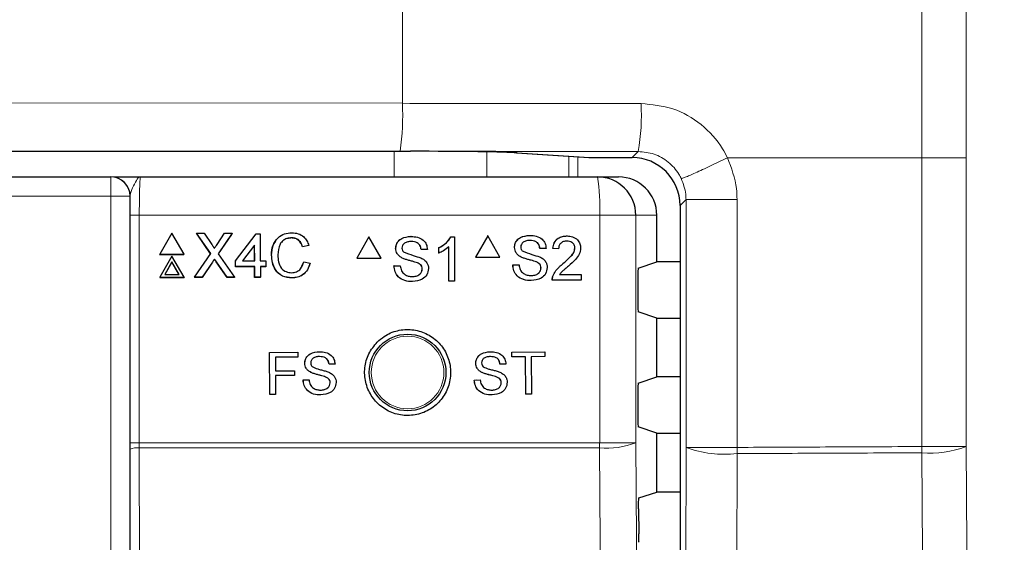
# Paper-space layout 'Blatt3' of a CAD drawing. Header units: millimetres. Extents: x 5 to 418, y 2 to 292.
# Tile 32 of 74: x 116.55 to 125.11, y 178.89 to 183.43. Entities that reach past the tile are written whole.
import ezdxf

# ---------------------------------------------------------------- set-up
doc = ezdxf.new("R2010")
doc.units = ezdxf.units.MM
doc.layers.add('SLD-0', color=7, linetype='Continuous')
doc.styles.add('SLDTEXTSTYLE1', font='TXT', dxfattribs={"width": 0.605})
doc.dimstyles.new('SLDDIMSTYLE1', dxfattribs={"dimtxt": 3.5, "dimasz": 3.302, "dimexe": 0, "dimexo": 0.0625, "dimgap": 0.875, "dimtad": 1, "dimdec": 1, "dimlfac": 6, "dimrnd": 1e-09, "dimzin": 12, "dimdsep": 46, "dimtxsty": 'SLDTEXTSTYLE1', "dimsah": 1, "dimcen": 0.09, "dimadec": 0, "dimazin": 3, "dimtfac": 1, "dimtofl": 0, "dimtmove": 0, "dimatfit": 3, "dimfxl": 1, "dimfrac": 2, "dimtolj": 1, "dimtzin": 12, "dimarcsym": 0})

# ---------------------------------------------------------------- blocks, each defined once
blk = doc.blocks.new('_D_11')
at = {"layer": 'SLD-0', "color": 7}
for p, q in [((130.4946, 247.6726), (149.4387, 247.6726)), ((148.4387, 93.7854), (148.4387, 247.6726)), ((116.6369, 93.7854), (149.4387, 93.7854))]:
    blk.add_line(p, q, dxfattribs=at)
for centre, start, end in [((145.753, 171.3731), 63.43495, 116.56505), ((145.753, 170.0849), 243.43495, 296.56505)]:
    blk.add_arc(centre, 6.0056, start, end, dxfattribs=at)
for points in [[(148.4387, 247.6726), (147.9307, 244.3706), (148.9467, 244.3706)], [(148.4387, 93.7854), (148.9467, 97.0874), (147.9307, 97.0874)]]:
    blk.add_solid(points, dxfattribs=at)
at = {"layer": 'SLD-0', "color": 7, "insert": (143.927, 164.7133), "char_height": 3.5, "attachment_point": 1, "rotation": 90, "style": 'SLDTEXTSTYLE1'}
blk.add_mtext('923,3', dxfattribs=at)

psp = doc.layouts.new('Blatt3')

# ---------------------------------------------------------------- linework, layer by layer
at = {"color": 7, "linetype": 'Continuous', "lineweight": 18}
for p, q in [((124.3918, 182.2309), (124.3918, 214.6746)), ((124.7769, 214.6746), (124.7769, 182.2309)), ((119.8775, 208.5206), (119.8775, 182.7039)), ((112.3199, 182.7102), (119.8775, 182.7039)), ((119.8089, 182.2874), (112.3001, 182.2936)), ((119.8062, 182.0642), (119.8062, 182.2874)), ((120.6111, 182.2815), (120.6111, 182.0642)), ((120.8738, 182.2734), (121.5027, 182.2324)), ((121.3222, 182.0642), (121.3222, 182.244)), ((121.4027, 182.2387), (121.4027, 182.0642)), ((121.4973, 182.2326), (121.5027, 182.2324)), ((121.8737, 182.2324), (121.9267, 182.2854)), ((124.3918, 182.2309), (122.7027, 182.2309)), ((124.3919, 179.7204), (124.3919, 182.2309)), ((124.7769, 182.2309), (124.7769, 179.7204)), ((117.3417, 182.0642), (117.3417, 181.8976)), ((117.3417, 181.8976), (106.8359, 181.8976)), ((117.3417, 167.9529), (117.3417, 181.8976)), ((117.5083, 181.8976), (117.3417, 181.8976)), ((117.5083, 181.8976), (117.5083, 167.9529)), ((117.51, 181.8976), (117.5083, 181.8976)), ((122.3424, 181.8679), (122.2903, 181.8158)), ((122.786, 181.8679), (122.3424, 181.8679)), ((122.3424, 179.7131), (122.3424, 181.8679)), ((122.786, 181.8679), (122.786, 181.4512)), ((117.5094, 179.7531), (117.5094, 181.7309)), ((117.5094, 181.7309), (117.59, 181.7309)), ((117.59, 181.7309), (117.59, 179.7531)), ((121.5917, 181.7309), (117.59, 181.7309)), ((121.5917, 179.7531), (121.5917, 181.7309)), ((121.9055, 181.7309), (121.5917, 181.7309)), ((121.9055, 181.7309), (121.9055, 179.7531)), ((122.0888, 181.7309), (121.9055, 181.7309)), ((122.786, 181.4512), (122.786, 179.7131)), ((118.2263, 181.3235), (118.2256, 181.3222)), ((118.26, 181.3271), (118.2594, 181.3257)), ((117.5094, 179.7531), (117.59, 179.7531)), ((117.59, 179.7531), (117.5901, 179.7089)), ((117.59, 179.7531), (121.5917, 179.7531)), ((121.9055, 179.7531), (121.5917, 179.7531)), ((117.5127, 178.3322), (117.5095, 179.6979)), ((117.5901, 179.7089), (117.5933, 178.3337)), ((121.5915, 179.7089), (117.5901, 179.7089)), ((122.3154, 167.9239), (122.3424, 179.7131)), ((122.786, 179.7131), (122.3424, 179.7131)), ((122.786, 179.6591), (122.759, 167.8699)), ((124.7769, 179.7204), (124.3919, 179.7204))]:
    psp.add_line(p, q, dxfattribs=at)
at = {"color": 7, "linetype": 'Continuous', "lineweight": 25}
for p, q in [((104.3835, 182.2874), (119.8089, 182.2874)), ((119.8274, 182.2874), (119.8579, 182.2874)), ((119.8579, 182.2874), (119.9462, 182.2873)), ((120.8684, 182.2735), (121.4973, 182.2326)), ((120.8684, 182.2735), (120.8738, 182.2734)), ((121.5027, 182.2324), (121.8737, 182.2324)), ((106.8359, 182.0642), (117.3417, 182.0642)), ((117.3417, 182.0642), (117.3434, 182.0642)), ((117.6, 182.0642), (121.5726, 182.0642)), ((121.5726, 182.0642), (121.755, 182.0642)), ((122.2903, 181.8158), (122.2903, 147.096)), ((122.0888, 181.3251), (122.0888, 181.7309)), ((117.8727, 181.5741), (117.7674, 181.3914)), ((117.979, 181.3914), (117.8727, 181.5741)), ((118.0886, 181.5741), (118.088, 181.5729)), ((118.2111, 181.3976), (118.0886, 181.5741)), ((118.0886, 181.5741), (118.1537, 181.5741)), ((118.2103, 181.3965), (118.092, 181.567)), ((118.1537, 181.5741), (118.2208, 181.4774)), ((118.2657, 181.4773), (118.332, 181.5741)), ((118.398, 181.5741), (118.2766, 181.397)), ((118.3921, 181.565), (118.2768, 181.3968)), ((118.332, 181.5741), (118.398, 181.5741)), ((118.398, 181.5741), (118.3974, 181.5729)), ((118.4259, 181.3341), (118.6069, 181.5692)), ((118.6069, 181.5692), (118.6413, 181.5692)), ((118.6413, 181.5692), (118.642, 181.3341)), ((118.9135, 181.535), (118.9129, 181.5336)), ((119.586, 181.5421), (119.4803, 181.3588)), ((119.586, 181.5421), (119.5852, 181.5421)), ((119.6917, 181.3588), (119.586, 181.5421)), ((119.9521, 181.547), (119.9514, 181.547)), ((120.2982, 181.5421), (120.2974, 181.5421)), ((120.2982, 181.5421), (120.3298, 181.5421)), ((120.3298, 181.5421), (120.329, 181.5421)), ((120.3298, 181.5421), (120.3298, 181.1588)), ((120.6185, 181.5509), (120.5128, 181.3676)), ((120.6185, 181.5509), (120.6176, 181.5509)), ((120.7242, 181.3676), (120.6185, 181.5509)), ((120.9845, 181.5559), (120.9836, 181.5559)), ((121.308, 181.5509), (121.3071, 181.5509)), ((118.5925, 181.4717), (118.4865, 181.3341)), ((118.5918, 181.4704), (118.4869, 181.3341)), ((118.5925, 181.4717), (118.5918, 181.4704)), ((118.5923, 181.3341), (118.5918, 181.4704)), ((118.5929, 181.3341), (118.5925, 181.4717)), ((119.0633, 181.4666), (119.0093, 181.4551)), ((119.01, 181.4564), (119.0093, 181.4551)), ((119.0639, 181.468), (119.01, 181.4564)), ((119.0639, 181.468), (119.0633, 181.4666)), ((119.8192, 181.4421), (119.8185, 181.4421)), ((120.1923, 181.4463), (120.1915, 181.4463)), ((120.1923, 181.401), (120.1923, 181.4463)), ((120.2807, 181.1588), (120.2807, 181.4575)), ((120.8516, 181.4509), (120.8508, 181.4509)), ((121.0724, 181.4428), (121.0716, 181.4428)), ((121.1264, 181.4428), (121.0724, 181.4428)), ((121.1853, 181.4428), (121.1845, 181.4428)), ((121.2344, 181.4379), (121.1853, 181.4428)), ((121.3767, 181.4447), (121.3758, 181.4447)), ((117.7674, 181.3914), (117.7668, 181.3901)), ((117.7668, 181.3901), (117.9784, 181.3901)), ((117.7674, 181.3914), (117.979, 181.3914)), ((117.8733, 181.3748), (117.768, 181.192)), ((117.9796, 181.192), (117.8733, 181.3748)), ((117.979, 181.3914), (117.9784, 181.3901)), ((118.0701, 181.192), (118.2111, 181.3976)), ((118.2766, 181.397), (118.4188, 181.192)), ((118.7401, 181.3859), (118.7394, 181.3846)), ((119.4803, 181.3588), (119.4795, 181.3588)), ((119.4803, 181.3588), (119.6917, 181.3588)), ((119.8758, 181.3592), (119.875, 181.3592)), ((120.0401, 181.434), (120.0394, 181.434)), ((120.0941, 181.434), (120.0401, 181.434)), ((120.1923, 181.401), (120.1915, 181.401)), ((120.5128, 181.3676), (120.5119, 181.3676)), ((120.5128, 181.3676), (120.7242, 181.3676)), ((120.9081, 181.368), (120.9073, 181.368)), ((121.2344, 181.4379), (121.2335, 181.4379)), ((117.8734, 181.3249), (117.8112, 181.217)), ((117.8728, 181.3236), (117.8114, 181.217)), ((117.8734, 181.3249), (117.8728, 181.3236)), ((117.9348, 181.217), (117.8728, 181.3236)), ((117.9362, 181.217), (117.8734, 181.3249)), ((118.2256, 181.3222), (118.1354, 181.1907)), ((118.2263, 181.3235), (118.136, 181.192)), ((118.2442, 181.3498), (118.2436, 181.3485)), ((118.353, 181.1907), (118.2594, 181.3257)), ((118.3537, 181.192), (118.26, 181.3271)), ((118.4259, 181.3341), (118.4253, 181.3328)), ((118.4254, 181.2838), (118.4253, 181.3328)), ((118.426, 181.2851), (118.4254, 181.2838)), ((118.5924, 181.2838), (118.4254, 181.2838)), ((118.426, 181.2851), (118.4259, 181.3341)), ((118.593, 181.2851), (118.426, 181.2851)), ((118.4865, 181.3341), (118.5929, 181.3341)), ((118.593, 181.2851), (118.5924, 181.2838)), ((118.5927, 181.1907), (118.5924, 181.2838)), ((118.5933, 181.192), (118.593, 181.2851)), ((118.642, 181.3341), (118.6911, 181.3341)), ((118.6912, 181.2851), (118.6421, 181.2851)), ((118.6421, 181.2851), (118.6424, 181.192)), ((118.6906, 181.2838), (118.6421, 181.2838)), ((118.6912, 181.2851), (118.6906, 181.2838)), ((118.6911, 181.3341), (118.6912, 181.2851)), ((119.0035, 181.2906), (119.0195, 181.3256)), ((119.0202, 181.3269), (119.0195, 181.3256)), ((119.0202, 181.3269), (119.0742, 181.3144)), ((119.8045, 181.2915), (119.8037, 181.2915)), ((119.8045, 181.2915), (119.8585, 181.2915)), ((119.8585, 181.2915), (119.8577, 181.2915)), ((120.0091, 181.3167), (120.0084, 181.3167)), ((120.8369, 181.3003), (120.836, 181.3003)), ((120.8369, 181.3003), (120.8909, 181.3003)), ((121.0415, 181.3256), (121.0406, 181.3256)), ((121.0823, 181.2738), (121.0814, 181.2738)), ((121.2738, 181.311), (121.2729, 181.311)), ((121.9271, 181.2713), (122.0888, 181.3251)), ((122.2903, 181.3251), (122.0888, 181.3251)), ((117.768, 181.192), (117.7674, 181.1907)), ((117.7674, 181.1907), (117.979, 181.1907)), ((117.768, 181.192), (117.9796, 181.192)), ((117.8112, 181.217), (117.9362, 181.217)), ((117.9796, 181.192), (117.979, 181.1907)), ((118.0701, 181.192), (118.0695, 181.1907)), ((118.1354, 181.1907), (118.0695, 181.1907)), ((118.136, 181.192), (118.0701, 181.192)), ((118.136, 181.192), (118.1354, 181.1907)), ((118.3537, 181.192), (118.353, 181.1907)), ((118.4182, 181.1907), (118.353, 181.1907)), ((118.4188, 181.192), (118.3537, 181.192)), ((118.4188, 181.192), (118.4182, 181.1907)), ((118.5933, 181.192), (118.5927, 181.1907)), ((118.6418, 181.1907), (118.5927, 181.1907)), ((118.6424, 181.192), (118.5933, 181.192)), ((118.6424, 181.192), (118.6418, 181.1907)), ((118.9182, 181.1871), (118.9176, 181.1858)), ((120.0499, 181.265), (120.0492, 181.265)), ((121.1856, 181.2017), (121.1847, 181.2017)), ((121.2434, 181.2168), (121.4307, 181.2168)), ((121.4307, 181.2168), (121.4307, 181.1676)), ((121.9228, 181.1879), (121.9228, 180.9739)), ((119.9649, 181.1539), (119.9641, 181.1539)), ((120.2807, 181.1588), (120.2799, 181.1588)), ((120.3298, 181.1588), (120.2807, 181.1588)), ((120.9972, 181.1627), (120.9964, 181.1627)), ((121.1804, 181.1676), (121.1796, 181.1676)), ((121.4307, 181.1676), (121.1804, 181.1676)), ((122.0888, 180.8367), (121.9271, 180.8906)), ((122.0888, 180.3251), (122.0888, 180.8367)), ((122.0888, 180.8367), (122.2903, 180.8367)), ((118.7225, 180.5393), (118.9668, 180.5398)), ((118.7229, 180.5393), (118.7225, 180.5393)), ((118.7232, 180.1727), (118.7225, 180.5393)), ((118.7229, 180.5393), (118.9671, 180.5398)), ((118.7235, 180.1727), (118.7229, 180.5393)), ((118.9671, 180.5398), (118.9668, 180.5398)), ((118.9671, 180.5398), (118.9672, 180.4975)), ((119.1553, 180.5448), (119.155, 180.5448)), ((120.6404, 180.5447), (120.64, 180.5447)), ((120.8279, 180.5418), (120.8274, 180.5418)), ((120.8279, 180.5418), (121.1142, 180.5447)), ((120.8283, 180.4995), (120.8279, 180.5418)), ((120.9456, 180.5007), (120.8283, 180.4995)), ((120.9488, 180.1763), (120.9456, 180.5007)), ((121.1146, 180.5024), (120.9973, 180.5012)), ((120.9973, 180.5012), (121.0005, 180.1768)), ((121.1142, 180.5447), (121.1138, 180.5447)), ((121.1142, 180.5447), (121.1146, 180.5024)), ((118.9672, 180.4975), (118.7746, 180.4971)), ((118.7746, 180.4971), (118.7748, 180.3796)), ((119.0283, 180.4442), (119.028, 180.4442)), ((119.2397, 180.4368), (119.2394, 180.4368)), ((119.2914, 180.4369), (119.2397, 180.4368)), ((120.5143, 180.443), (120.5139, 180.443)), ((120.7256, 180.4374), (120.7252, 180.4374)), ((120.7773, 180.4379), (120.7256, 180.4374)), ((120.8283, 180.4995), (120.8279, 180.4995)), ((118.7748, 180.3796), (118.9392, 180.3799)), ((118.7748, 180.3796), (118.8748, 180.3798)), ((118.9393, 180.3376), (118.7749, 180.3373)), ((118.7749, 180.3373), (118.7752, 180.1728)), ((118.9392, 180.3799), (118.9389, 180.3799)), ((118.9392, 180.3799), (118.9393, 180.3376)), ((119.0826, 180.365), (119.0822, 180.365)), ((120.5691, 180.3643), (120.5687, 180.3643)), ((119.0141, 180.3001), (119.0658, 180.3002)), ((119.0145, 180.3001), (119.0142, 180.3001)), ((119.0145, 180.3001), (119.0662, 180.3002)), ((119.0662, 180.3002), (119.0658, 180.3002)), ((119.2102, 180.3246), (119.2099, 180.3246)), ((119.2494, 180.2752), (119.249, 180.2752)), ((120.5012, 180.2988), (120.5229, 180.299)), ((120.5016, 180.2988), (120.5012, 180.2988)), ((120.5016, 180.2988), (120.5533, 180.2993)), ((120.5533, 180.2993), (120.5528, 180.2993)), ((120.6971, 180.3249), (120.6967, 180.3249)), ((120.7366, 180.2758), (120.7362, 180.2758)), ((121.9271, 180.2713), (122.0888, 180.3251)), ((122.2903, 180.3251), (122.0888, 180.3251)), ((118.7235, 180.1727), (118.7232, 180.1727)), ((118.7752, 180.1728), (118.7235, 180.1727)), ((120.9488, 180.1763), (120.9484, 180.1763)), ((121.0005, 180.1768), (120.9488, 180.1763)), ((121.9228, 180.1879), (121.9228, 179.9739)), ((122.0888, 179.8367), (121.9271, 179.8906)), ((122.0888, 179.3251), (122.0888, 179.8367)), ((122.0888, 179.8367), (122.2903, 179.8367)), ((117.5095, 179.6979), (117.5094, 179.7531)), ((121.9335, 179.2734), (122.0888, 179.3251)), ((122.2903, 179.3251), (122.0888, 179.3251)), ((121.9292, 179.179), (121.9308, 178.9602))]:
    psp.add_line(p, q, dxfattribs=at)
at = {"color": 7, "linetype": 'Continuous', "lineweight": 18, "flags": 128}
for points in [[(121.9055, 179.7531), (121.9471, 173.8541), (121.9886, 167.9593)], [(121.6749, 167.9151), (121.6703, 168.5758), (121.6516, 171.2186), (121.5915, 179.7089)], [(124.4733, 167.8796), (124.4676, 168.7058), (124.4448, 172.0106), (124.4219, 175.3154), (124.3919, 179.6664)], [(124.7769, 179.7204), (124.7976, 176.7224), (124.8182, 173.7244), (124.8581, 167.9336)]]:
    psp.add_lwpolyline(points, dxfattribs=at)
at = {"color": 7, "linetype": 'Continuous', "lineweight": 25}
psp.add_circle((119.9221, 180.3642), 0.3333, dxfattribs=at)
at = {"color": 7, "linetype": 'Continuous', "lineweight": 18}
psp.add_circle((119.9221, 180.3642), 0.3158, dxfattribs=at)
for centre, radius, start, end in [((117.5419, 182.6052), 2.3377, 352.18739, 2.42186), ((120.1186, 182.6025), 1.8357, 350.0512, 3.10577), ((117.3417, 181.8976), 0.1667, 359.99564, 89.99564), ((120.1159, 181.814), 1.4781, 356.77862, 9.748), ((115.7915, 179.753), 5.8001, 359.56407, 0.00076), ((121.6547, 180.3973), 0.6913, 264.75278, 291.27288), ((117.5716, 179.5441), 0.1659, 83.61302, 112.00331), ((122.6761, 180.6058), 0.953, 249.50021, 276.61844), ((116.4046, 179.6861), 6.3814, 359.75757, 0.24243), ((118.8444, 179.6934), 5.5475, 359.72132, 0.27868), ((124.468, 180.5238), 0.8608, 264.92627, 291.03033)]:
    psp.add_arc(centre, radius, start, end, dxfattribs=at)
at = {"color": 7, "linetype": 'Continuous', "lineweight": 25}
for centre, radius, start, end in [((121.5027, 182.3157), 0.0833, 266.27284, 270), ((117.3433, 181.8976), 0.1667, 359.99564, 89.99564), ((121.5724, 181.7311), 0.3331, 359.96074, 89.96069)]:
    psp.add_arc(centre, radius, start, end, dxfattribs=at)
at = {"color": 7, "linetype": 'Continuous', "lineweight": 18}
for centre, major_axis, ratio, end_param in [((111.9885, 179.8053), (166.6667, 0), 0.017411, 1.523445), ((111.9885, 179.3887), (166.25, 0), 0.017455, 1.522912)]:
    psp.add_ellipse(centre, major_axis=major_axis, ratio=ratio, start_param=1.510982, end_param=end_param, dxfattribs=at)
at = {"color": 7, "linetype": 'Continuous', "lineweight": 25}
for centre, major_axis, ratio, start_param, end_param in [((119.6861, 182.7041), (7.0461, -0.0058), 0.059134, 4.729862, 4.732497), ((119.8274, 182.2685), (1.0833, 0), 0.017455, 0.261799, 1.460929), ((121.8735, 181.8156), (0.2948, 0.2948), 0.999574, 5.497939, 7.068431), ((121.755, 181.7309), (-0.3338, 0), 0.99863, 3.141593, 4.712389), ((121.9272, 181.1879), (0, 0.0833), 0.052408, 0.017453, 1.570796), ((121.9272, 180.9739), (0, 0.0833), 0.052408, 1.570796, 3.124139), ((121.9272, 180.1879), (0, 0.0833), 0.052408, 0.017453, 1.570796), ((121.9272, 179.9739), (0, 0.0833), 0.052408, 1.570796, 3.124139)]:
    psp.add_ellipse(centre, major_axis=major_axis, ratio=ratio, start_param=start_param, end_param=end_param, dxfattribs=at)
at = {"color": 7, "linetype": 'Continuous', "lineweight": 18}
for points, knots in [([(121.9516, 182.702), (122.0456, 182.6927), (122.2335, 182.6741), (122.4827, 182.5297), (122.6315, 182.3664), (122.6889, 182.2572), (122.7027, 182.2309)], [0, 0, 0, 0, 0.301658, 0.603156, 0.904472, 1, 1, 1, 1]), ([(121.9267, 182.2854), (121.9735, 182.2807), (122.0672, 182.2713), (122.1914, 182.199), (122.2655, 182.1173), (122.294, 182.0626), (122.3009, 182.0495)], [0, 0, 0, 0, 0.301461, 0.603006, 0.904449, 1, 1, 1, 1]), ([(122.7027, 182.2309), (122.7364, 182.1427), (122.7815, 182.0246), (122.7851, 181.8995), (122.786, 181.8679)], [0, 0, 0, 0, 0.747651, 1, 1, 1, 1]), ([(117.6, 182.0642), (117.5999, 182.0642), (117.5936, 182.0642), (117.5763, 182.0558), (117.5504, 182.0111), (117.5197, 181.9451), (117.5127, 181.9108), (117.51, 181.8976)], [0, 0, 0, 0, 0.003577, 0.201161, 0.547594, 0.825502, 1, 1, 1, 1]), ([(117.6, 182.0642), (117.5993, 182.0626), (117.5974, 182.0585), (117.5946, 182.0184), (117.592, 181.9431), (117.5903, 181.8432), (117.5901, 181.7684), (117.59, 181.7309)], [0, 0, 0, 0, 0.142149, 0.356934, 0.571413, 0.78572, 1, 1, 1, 1]), ([(122.3009, 182.0495), (122.3177, 182.0053), (122.3402, 181.9463), (122.3419, 181.8837), (122.3424, 181.8679)], [0, 0, 0, 0, 0.747733, 1, 1, 1, 1]), ([(122.786, 179.7131), (123.0421, 179.7142), (123.5775, 179.7165), (124.1127, 179.719), (124.3919, 179.7204)], [0, 0, 0, 0, 0.478278, 1, 1, 1, 1]), ([(124.3919, 179.6664), (124.1127, 179.6651), (123.5775, 179.6625), (123.0421, 179.6602), (122.786, 179.6591)], [0, 0, 0, 0, 0.521722, 1, 1, 1, 1])]:
    psp.add_open_spline(points, degree=3, knots=knots, dxfattribs=at)
for points in [[(122.7027, 182.2309), (122.6775, 182.2188), (122.6272, 182.1945), (122.5535, 182.1595), (122.4847, 182.1274), (122.4236, 182.0995), (122.3726, 182.0768), (122.334, 182.0604), (122.3081, 182.0504), (122.3033, 182.0498), (122.3009, 182.0495)], [(124.7769, 182.2309), (124.769, 182.2309), (124.7532, 182.2309), (124.6645, 182.2309), (124.5408, 182.2309), (124.4415, 182.2309), (124.3918, 182.2309)]]:
    psp.add_open_spline(points, degree=3, dxfattribs=at)
at = {"color": 7, "linetype": 'Continuous', "lineweight": 25}
for points, knots in [([(117.3691, 182.0642), (117.3698, 182.0642), (117.3804, 182.0642), (117.4619, 182.0642), (117.5471, 182.0642), (117.5997, 182.0642), (117.6, 182.0642)], [0, 0, 0, 0, 0.028113, 0.433013, 0.996356, 1, 1, 1, 1]), ([(117.5094, 181.7309), (117.5095, 181.7779), (117.5096, 181.8353), (117.5099, 181.888), (117.51, 181.8976)], [0, 0, 0, 0, 0.818315, 1, 1, 1, 1]), ([(118.7401, 181.3859), (118.742, 181.4135), (118.746, 181.4685), (118.7885, 181.536), (118.851, 181.573), (118.8943, 181.577), (118.916, 181.579)], [0, 0, 0, 0, 0.2804925, 0.5595697, 0.7796153, 1, 1, 1, 1]), ([(118.9135, 181.535), (118.9, 181.534), (118.8729, 181.5322), (118.8368, 181.5117), (118.7998, 181.4647), (118.7964, 181.4185), (118.7941, 181.3862)], [0, 0, 0, 0, 0.1872234, 0.3739058, 0.5607363, 1, 1, 1, 1]), ([(118.9129, 181.5336), (118.8995, 181.5326), (118.8727, 181.5305), (118.8419, 181.5152), (118.8306, 181.4996), (118.8273, 181.495)], [0, 0, 0, 0, 0.412621, 0.824049, 1, 1, 1, 1]), ([(119.0093, 181.4551), (119.0051, 181.467), (118.9966, 181.4907), (118.9727, 181.5179), (118.9426, 181.5319), (118.9228, 181.533), (118.9129, 181.5336)], [0, 0, 0, 0, 0.280553, 0.559739, 0.779654, 1, 1, 1, 1]), ([(119.01, 181.4564), (119.0057, 181.4683), (118.9972, 181.492), (118.9733, 181.5192), (118.9433, 181.5332), (118.9234, 181.5344), (118.9135, 181.535)], [0, 0, 0, 0, 0.280553, 0.559739, 0.779654, 1, 1, 1, 1]), ([(118.916, 181.579), (118.9347, 181.5777), (118.9722, 181.5749), (119.0183, 181.5472), (119.0492, 181.5096), (119.059, 181.4819), (119.0639, 181.468)], [0, 0, 0, 0, 0.2800806, 0.5594487, 0.7795488, 1, 1, 1, 1]), ([(119.8184, 181.4421), (119.8197, 181.4539), (119.8223, 181.4775), (119.8414, 181.5085), (119.8828, 181.5404), (119.9231, 181.5443), (119.9514, 181.547)], [0, 0, 0, 0, 0.187029, 0.374124, 0.56114, 1, 1, 1, 1]), ([(119.8192, 181.4421), (119.8205, 181.4539), (119.8231, 181.4775), (119.8422, 181.5085), (119.8836, 181.5404), (119.9239, 181.5443), (119.9521, 181.547)], [0, 0, 0, 0, 0.187029, 0.374124, 0.56114, 1, 1, 1, 1]), ([(119.9521, 181.547), (119.9711, 181.5458), (120.009, 181.5434), (120.058, 181.5193), (120.088, 181.4786), (120.0921, 181.4489), (120.0941, 181.434)], [0, 0, 0, 0, 0.280797, 0.560151, 0.779877, 1, 1, 1, 1]), ([(120.1915, 181.4463), (120.2154, 181.4598), (120.258, 181.4839), (120.2854, 181.5243), (120.2974, 181.5421)], [0, 0, 0, 0, 0.560427, 1, 1, 1, 1]), ([(120.1923, 181.4463), (120.2162, 181.4598), (120.2588, 181.4839), (120.2862, 181.5243), (120.2982, 181.5421)], [0, 0, 0, 0, 0.560427, 1, 1, 1, 1]), ([(120.8507, 181.4509), (120.852, 181.4627), (120.8546, 181.4863), (120.8737, 181.5173), (120.9151, 181.5493), (120.9554, 181.5531), (120.9836, 181.5559)], [0, 0, 0, 0, 0.187029, 0.374124, 0.56114, 1, 1, 1, 1]), ([(120.8516, 181.4509), (120.8529, 181.4627), (120.8555, 181.4863), (120.8745, 181.5173), (120.916, 181.5493), (120.9563, 181.5531), (120.9845, 181.5559)], [0, 0, 0, 0, 0.187029, 0.374124, 0.56114, 1, 1, 1, 1]), ([(120.9845, 181.5559), (121.0035, 181.5547), (121.0413, 181.5523), (121.0903, 181.5282), (121.1203, 181.4875), (121.1244, 181.4577), (121.1264, 181.4428)], [0, 0, 0, 0, 0.280797, 0.560151, 0.779877, 1, 1, 1, 1]), ([(121.1844, 181.4428), (121.1873, 181.4598), (121.1929, 181.4938), (121.2258, 181.5314), (121.2669, 181.5487), (121.2937, 181.5502), (121.3071, 181.5509)], [0, 0, 0, 0, 0.280235, 0.558893, 0.779132, 1, 1, 1, 1]), ([(121.1853, 181.4428), (121.1882, 181.4598), (121.1938, 181.4938), (121.2267, 181.5314), (121.2678, 181.5487), (121.2946, 181.5502), (121.308, 181.5509)], [0, 0, 0, 0, 0.280235, 0.558893, 0.779132, 1, 1, 1, 1]), ([(121.308, 181.5509), (121.3247, 181.5498), (121.358, 181.5475), (121.3979, 181.5209), (121.4222, 181.4845), (121.4246, 181.4582), (121.4258, 181.4451)], [0, 0, 0, 0, 0.280482, 0.559644, 0.779749, 1, 1, 1, 1]), ([(118.2208, 181.4774), (118.2251, 181.4709), (118.2312, 181.4618), (118.2386, 181.4499), (118.2401, 181.4439), (118.2408, 181.441)], [0, 0, 0, 0, 0.561277, 0.781763, 1, 1, 1, 1]), ([(118.2408, 181.441), (118.2454, 181.4477), (118.2537, 181.4599), (118.2621, 181.472), (118.2657, 181.4773)], [0, 0, 0, 0, 0.56, 1, 1, 1, 1]), ([(118.7394, 181.3846), (118.7403, 181.4129), (118.7417, 181.4577), (118.7681, 181.4929), (118.7779, 181.5059)], [0, 0, 0, 0, 0.631577, 1, 1, 1, 1]), ([(119.8758, 181.3592), (119.8671, 181.3641), (119.85, 181.3738), (119.8253, 181.4008), (119.8215, 181.4264), (119.8192, 181.4421)], [0, 0, 0, 0, 0.281445, 0.562273, 1, 1, 1, 1]), ([(119.9543, 181.5028), (119.9439, 181.5024), (119.9231, 181.5017), (119.8954, 181.4909), (119.8766, 181.4702), (119.8743, 181.4538), (119.8732, 181.4456)], [0, 0, 0, 0, 0.28129, 0.56082, 0.78068, 1, 1, 1, 1]), ([(119.8732, 181.4456), (119.8739, 181.4384), (119.8751, 181.4257), (119.8833, 181.416), (119.8869, 181.4117)], [0, 0, 0, 0, 0.559617, 1, 1, 1, 1]), ([(120.0393, 181.434), (120.0373, 181.4454), (120.0332, 181.4683), (120.0023, 181.4996), (119.972, 181.5016), (119.9535, 181.5028)], [0, 0, 0, 0, 0.281097, 0.560287, 1, 1, 1, 1]), ([(120.0401, 181.434), (120.0381, 181.4454), (120.034, 181.4683), (120.0031, 181.4996), (119.9728, 181.5016), (119.9543, 181.5028)], [0, 0, 0, 0, 0.281097, 0.560287, 1, 1, 1, 1]), ([(120.2807, 181.4575), (120.2655, 181.4448), (120.2384, 181.4222), (120.2064, 181.4075), (120.1923, 181.401)], [0, 0, 0, 0, 0.559686, 1, 1, 1, 1]), ([(120.9081, 181.368), (120.8995, 181.3729), (120.8823, 181.3827), (120.8577, 181.4096), (120.8539, 181.4353), (120.8516, 181.4509)], [0, 0, 0, 0, 0.281445, 0.562273, 1, 1, 1, 1]), ([(120.9866, 181.5116), (120.9762, 181.5113), (120.9554, 181.5105), (120.9278, 181.4998), (120.909, 181.479), (120.9067, 181.4626), (120.9056, 181.4544)], [0, 0, 0, 0, 0.28129, 0.56082, 0.78068, 1, 1, 1, 1]), ([(120.9056, 181.4544), (120.9063, 181.4473), (120.9074, 181.4345), (120.9157, 181.4248), (120.9193, 181.4206)], [0, 0, 0, 0, 0.559617, 1, 1, 1, 1]), ([(121.0716, 181.4428), (121.0695, 181.4543), (121.0654, 181.4771), (121.0345, 181.5085), (121.0043, 181.5104), (120.9858, 181.5116)], [0, 0, 0, 0, 0.2810967, 0.5602874, 1, 1, 1, 1]), ([(121.0724, 181.4428), (121.0704, 181.4543), (121.0663, 181.4771), (121.0354, 181.5085), (121.0052, 181.5104), (120.9866, 181.5116)], [0, 0, 0, 0, 0.2810967, 0.5602874, 1, 1, 1, 1]), ([(121.3069, 181.5067), (121.2963, 181.5059), (121.2752, 181.5044), (121.2498, 181.4871), (121.2362, 181.4628), (121.235, 181.4462), (121.2344, 181.4379)], [0, 0, 0, 0, 0.28041, 0.559489, 0.779375, 1, 1, 1, 1]), ([(121.2729, 181.311), (121.2974, 181.3319), (121.3314, 181.3611), (121.3691, 181.4067), (121.3736, 181.432), (121.3758, 181.4447)], [0, 0, 0, 0, 0.5613127, 0.7813859, 1, 1, 1, 1]), ([(121.2738, 181.311), (121.2983, 181.3319), (121.3323, 181.3611), (121.37, 181.4067), (121.3745, 181.432), (121.3767, 181.4447)], [0, 0, 0, 0, 0.561313, 0.781386, 1, 1, 1, 1]), ([(121.3767, 181.4447), (121.3754, 181.4545), (121.3728, 181.4741), (121.353, 181.4946), (121.33, 181.5053), (121.3146, 181.5063), (121.3069, 181.5067)], [0, 0, 0, 0, 0.27908, 0.558612, 0.779043, 1, 1, 1, 1]), ([(121.4258, 181.4451), (121.4232, 181.4268), (121.418, 181.3901), (121.3769, 181.3371), (121.3413, 181.3065), (121.3196, 181.2879)], [0, 0, 0, 0, 0.278741, 0.558834, 1, 1, 1, 1]), ([(118.9176, 181.1858), (118.8889, 181.1879), (118.8316, 181.1921), (118.771, 181.2502), (118.7443, 181.3182), (118.7411, 181.3625), (118.7394, 181.3846)], [0, 0, 0, 0, 0.279955, 0.558088, 0.778912, 1, 1, 1, 1]), ([(118.9182, 181.1871), (118.8895, 181.1892), (118.8323, 181.1934), (118.7716, 181.2515), (118.745, 181.3195), (118.7417, 181.3638), (118.7401, 181.3859)], [0, 0, 0, 0, 0.279955, 0.558088, 0.778912, 1, 1, 1, 1]), ([(118.7941, 181.3862), (118.7952, 181.3656), (118.7975, 181.3247), (118.82, 181.2698), (118.8645, 181.2368), (118.8968, 181.2331), (118.913, 181.2312)], [0, 0, 0, 0, 0.281245, 0.5607156, 0.780138, 1, 1, 1, 1]), ([(120.0091, 181.3167), (119.994, 181.3216), (119.9691, 181.3296), (119.9338, 181.3385), (119.9041, 181.347), (119.8852, 181.3551), (119.8758, 181.3592)], [0, 0, 0, 0, 0.339939, 0.560025, 0.780082, 1, 1, 1, 1]), ([(119.8869, 181.4117), (119.9146, 181.4012), (119.9643, 181.3823), (120.0151, 181.367), (120.0375, 181.3603)], [0, 0, 0, 0, 0.558382, 1, 1, 1, 1]), ([(120.0375, 181.3603), (120.0477, 181.3551), (120.0679, 181.3449), (120.0899, 181.3213), (120.1021, 181.2943), (120.1033, 181.2765), (120.1039, 181.2676)], [0, 0, 0, 0, 0.280371, 0.559909, 0.779859, 1, 1, 1, 1]), ([(121.0415, 181.3256), (121.0264, 181.3304), (121.0014, 181.3384), (120.9661, 181.3473), (120.9365, 181.3559), (120.9176, 181.364), (120.9081, 181.368)], [0, 0, 0, 0, 0.339939, 0.560025, 0.780082, 1, 1, 1, 1]), ([(120.9193, 181.4206), (120.947, 181.41), (120.9966, 181.3911), (121.0474, 181.3759), (121.0698, 181.3691)], [0, 0, 0, 0, 0.558382, 1, 1, 1, 1]), ([(121.0698, 181.3691), (121.08, 181.364), (121.1002, 181.3537), (121.1222, 181.3301), (121.1344, 181.3032), (121.1356, 181.2853), (121.1362, 181.2764)], [0, 0, 0, 0, 0.280371, 0.559909, 0.779859, 1, 1, 1, 1]), ([(118.2436, 181.3485), (118.2402, 181.3436), (118.2342, 181.3349), (118.2283, 181.3261), (118.2256, 181.3222)], [0, 0, 0, 0, 0.560002, 1, 1, 1, 1]), ([(118.2442, 181.3498), (118.2408, 181.3449), (118.2348, 181.3362), (118.2289, 181.3274), (118.2263, 181.3235)], [0, 0, 0, 0, 0.560002, 1, 1, 1, 1]), ([(118.2594, 181.3257), (118.2564, 181.33), (118.2511, 181.3375), (118.2459, 181.3451), (118.2436, 181.3485)], [0, 0, 0, 0, 0.56, 1, 1, 1, 1]), ([(118.26, 181.3271), (118.2571, 181.3313), (118.2518, 181.3389), (118.2465, 181.3465), (118.2442, 181.3498)], [0, 0, 0, 0, 0.56, 1, 1, 1, 1]), ([(118.913, 181.2312), (118.9277, 181.2326), (118.9572, 181.2355), (119.0018, 181.2679), (119.0132, 181.3045), (119.0202, 181.3269)], [0, 0, 0, 0, 0.2807112, 0.5609046, 1, 1, 1, 1]), ([(119.0736, 181.313), (119.0673, 181.2935), (119.0548, 181.2544), (119.0144, 181.2117), (118.966, 181.189), (118.9337, 181.1869), (118.9176, 181.1858)], [0, 0, 0, 0, 0.280256, 0.559546, 0.779589, 1, 1, 1, 1]), ([(119.0742, 181.3144), (119.0679, 181.2948), (119.0554, 181.2557), (119.0151, 181.2131), (118.9666, 181.1903), (118.9344, 181.1882), (118.9182, 181.1871)], [0, 0, 0, 0, 0.280256, 0.559546, 0.779589, 1, 1, 1, 1]), ([(119.9641, 181.1539), (119.9418, 181.155), (119.8973, 181.1573), (119.8413, 181.1893), (119.8097, 181.2391), (119.8057, 181.274), (119.8037, 181.2915)], [0, 0, 0, 0, 0.280814, 0.559563, 0.77962, 1, 1, 1, 1]), ([(119.9649, 181.1539), (119.9426, 181.155), (119.8981, 181.1573), (119.8421, 181.1893), (119.8105, 181.2391), (119.8065, 181.274), (119.8045, 181.2915)], [0, 0, 0, 0, 0.280814, 0.559563, 0.77962, 1, 1, 1, 1]), ([(119.8585, 181.2915), (119.8607, 181.2768), (119.865, 181.2477), (119.8934, 181.2159), (119.9281, 181.2005), (119.951, 181.1989), (119.9625, 181.1981)], [0, 0, 0, 0, 0.280632, 0.558674, 0.779197, 1, 1, 1, 1]), ([(120.0492, 181.265), (120.0485, 181.2716), (120.0473, 181.2848), (120.0333, 181.305), (120.0178, 181.3123), (120.0084, 181.3167)], [0, 0, 0, 0, 0.280089, 0.55997, 1, 1, 1, 1]), ([(120.0499, 181.265), (120.0493, 181.2716), (120.0481, 181.2848), (120.0341, 181.305), (120.0186, 181.3123), (120.0091, 181.3167)], [0, 0, 0, 0, 0.2800885, 0.5599705, 1, 1, 1, 1]), ([(120.9963, 181.1627), (120.974, 181.1638), (120.9295, 181.1661), (120.8735, 181.1982), (120.842, 181.2479), (120.838, 181.2828), (120.836, 181.3003)], [0, 0, 0, 0, 0.280814, 0.559563, 0.77962, 1, 1, 1, 1]), ([(120.9972, 181.1627), (120.9749, 181.1638), (120.9304, 181.1661), (120.8744, 181.1982), (120.8429, 181.2479), (120.8389, 181.2828), (120.8369, 181.3003)], [0, 0, 0, 0, 0.280814, 0.559563, 0.77962, 1, 1, 1, 1]), ([(120.8909, 181.3003), (120.893, 181.2857), (120.8974, 181.2566), (120.9258, 181.2247), (120.9605, 181.2093), (120.9834, 181.2077), (120.9948, 181.2069)], [0, 0, 0, 0, 0.280632, 0.558674, 0.779197, 1, 1, 1, 1]), ([(120.994, 181.2069), (121.0054, 181.2077), (121.0284, 181.2091), (121.058, 181.2232), (121.0775, 181.2468), (121.0801, 181.2648), (121.0814, 181.2738)], [0, 0, 0, 0, 0.280917, 0.560813, 0.780502, 1, 1, 1, 1]), ([(120.9948, 181.2069), (121.0063, 181.2077), (121.0292, 181.2091), (121.0589, 181.2232), (121.0784, 181.2468), (121.081, 181.2648), (121.0823, 181.2738)], [0, 0, 0, 0, 0.280917, 0.560813, 0.780502, 1, 1, 1, 1]), ([(121.1362, 181.2764), (121.1332, 181.2578), (121.127, 181.2204), (121.0751, 181.1717), (121.0268, 181.1661), (120.9972, 181.1627)], [0, 0, 0, 0, 0.279942, 0.56008, 1, 1, 1, 1]), ([(121.0814, 181.2738), (121.0808, 181.2804), (121.0795, 181.2936), (121.0655, 181.3138), (121.05, 181.3211), (121.0406, 181.3256)], [0, 0, 0, 0, 0.2800885, 0.5599705, 1, 1, 1, 1]), ([(121.0823, 181.2738), (121.0816, 181.2804), (121.0804, 181.2936), (121.0664, 181.3138), (121.0509, 181.3211), (121.0415, 181.3256)], [0, 0, 0, 0, 0.280089, 0.55997, 1, 1, 1, 1]), ([(121.1856, 181.2017), (121.192, 181.2166), (121.2027, 181.2411), (121.2268, 181.2695), (121.2494, 181.2912), (121.2657, 181.3044), (121.2738, 181.311)], [0, 0, 0, 0, 0.339411, 0.559525, 0.779752, 1, 1, 1, 1]), ([(121.3196, 181.2879), (121.3105, 181.2803), (121.2954, 181.2679), (121.2747, 181.2504), (121.2574, 181.2351), (121.2481, 181.2229), (121.2434, 181.2168)], [0, 0, 0, 0, 0.340038, 0.560063, 0.78009, 1, 1, 1, 1]), ([(119.9617, 181.1981), (119.9732, 181.1988), (119.9961, 181.2003), (120.0258, 181.2144), (120.0453, 181.238), (120.0479, 181.256), (120.0492, 181.265)], [0, 0, 0, 0, 0.280917, 0.560813, 0.780502, 1, 1, 1, 1]), ([(119.9625, 181.1981), (119.974, 181.1988), (119.9969, 181.2003), (120.0265, 181.2144), (120.0461, 181.238), (120.0486, 181.256), (120.0499, 181.265)], [0, 0, 0, 0, 0.280917, 0.560813, 0.780502, 1, 1, 1, 1]), ([(120.1039, 181.2676), (120.1009, 181.2489), (120.0947, 181.2116), (120.0428, 181.1628), (119.9944, 181.1573), (119.9649, 181.1539)], [0, 0, 0, 0, 0.279942, 0.56008, 1, 1, 1, 1]), ([(121.1795, 181.1676), (121.1797, 181.1741), (121.1799, 181.1857), (121.1832, 181.1968), (121.1847, 181.2017)], [0, 0, 0, 0, 0.5599563, 1, 1, 1, 1]), ([(121.1804, 181.1676), (121.1806, 181.1741), (121.1808, 181.1857), (121.1841, 181.1968), (121.1856, 181.2017)], [0, 0, 0, 0, 0.559956, 1, 1, 1, 1]), ([(119.6579, 180.6284), (119.6311, 180.5958), (119.5776, 180.5305), (119.5441, 180.4058), (119.5511, 180.2787), (119.6004, 180.1606), (119.6859, 180.0656), (119.798, 180.0041), (119.9242, 179.9832), (120.0503, 180.0053), (120.162, 180.068), (120.2467, 180.1641), (120.2946, 180.2827), (120.3006, 180.4105), (120.264, 180.5329), (120.1891, 180.6364), (120.084, 180.7093), (119.9606, 180.7434), (119.8333, 180.7344), (119.729, 180.6912), (119.6777, 180.6459), (119.6579, 180.6284)], [0, 0, 0, 0, 0.0536461, 0.1072936, 0.1609109, 0.214516, 0.2681428, 0.3218172, 0.3755471, 0.429317, 0.4830928, 0.5368351, 0.5905174, 0.6441409, 0.6977353, 0.7513446, 0.8050054, 0.8587291, 0.9124976, 0.966274, 1, 1, 1, 1]), ([(119.028, 180.4442), (119.0292, 180.4555), (119.0316, 180.4781), (119.0498, 180.5077), (119.0894, 180.5384), (119.128, 180.5422), (119.155, 180.5448)], [0, 0, 0, 0, 0.187029, 0.374124, 0.56114, 1, 1, 1, 1]), ([(119.0283, 180.4442), (119.0295, 180.4555), (119.032, 180.4781), (119.0502, 180.5077), (119.0898, 180.5384), (119.1283, 180.5422), (119.1553, 180.5448)], [0, 0, 0, 0, 0.187029, 0.374124, 0.56114, 1, 1, 1, 1]), ([(119.1575, 180.5025), (119.1475, 180.5021), (119.1276, 180.5014), (119.1012, 180.4911), (119.0832, 180.4712), (119.0811, 180.4555), (119.08, 180.4476)], [0, 0, 0, 0, 0.28129, 0.56082, 0.78068, 1, 1, 1, 1]), ([(119.1553, 180.5448), (119.1735, 180.5437), (119.2097, 180.5415), (119.2566, 180.5185), (119.2854, 180.4796), (119.2894, 180.4512), (119.2914, 180.4369)], [0, 0, 0, 0, 0.280797, 0.560151, 0.779877, 1, 1, 1, 1]), ([(119.2394, 180.4368), (119.2374, 180.4478), (119.2334, 180.4696), (119.2038, 180.4995), (119.1748, 180.5014), (119.1571, 180.5025)], [0, 0, 0, 0, 0.2810967, 0.5602874, 1, 1, 1, 1]), ([(119.2397, 180.4368), (119.2377, 180.4478), (119.2337, 180.4696), (119.2042, 180.4995), (119.1752, 180.5014), (119.1575, 180.5025)], [0, 0, 0, 0, 0.281097, 0.560287, 1, 1, 1, 1]), ([(120.5139, 180.443), (120.515, 180.4543), (120.5172, 180.4769), (120.5352, 180.5068), (120.5745, 180.5377), (120.613, 180.5418), (120.64, 180.5447)], [0, 0, 0, 0, 0.187029, 0.374124, 0.56114, 1, 1, 1, 1]), ([(120.5143, 180.443), (120.5154, 180.4543), (120.5177, 180.4769), (120.5356, 180.5067), (120.575, 180.5377), (120.6134, 180.5418), (120.6404, 180.5447)], [0, 0, 0, 0, 0.187029, 0.374124, 0.56114, 1, 1, 1, 1]), ([(120.6429, 180.5024), (120.6329, 180.5019), (120.6131, 180.501), (120.5867, 180.4905), (120.5689, 180.4705), (120.5669, 180.4547), (120.5659, 180.4469)], [0, 0, 0, 0, 0.28129, 0.56082, 0.78068, 1, 1, 1, 1]), ([(120.6404, 180.5447), (120.6586, 180.5437), (120.6948, 180.5418), (120.7419, 180.5192), (120.7709, 180.4805), (120.7751, 180.4521), (120.7773, 180.4379)], [0, 0, 0, 0, 0.280797, 0.560151, 0.779877, 1, 1, 1, 1]), ([(120.7252, 180.4374), (120.7231, 180.4483), (120.719, 180.4701), (120.6891, 180.4998), (120.6602, 180.5014), (120.6425, 180.5024)], [0, 0, 0, 0, 0.281097, 0.560287, 1, 1, 1, 1]), ([(120.7256, 180.4374), (120.7235, 180.4483), (120.7194, 180.4701), (120.6896, 180.4998), (120.6606, 180.5014), (120.6429, 180.5024)], [0, 0, 0, 0, 0.281097, 0.560287, 1, 1, 1, 1]), ([(119.0822, 180.365), (119.074, 180.3697), (119.0575, 180.379), (119.0339, 180.4047), (119.0302, 180.4292), (119.028, 180.4442)], [0, 0, 0, 0, 0.281445, 0.562273, 1, 1, 1, 1]), ([(119.0826, 180.365), (119.0743, 180.3697), (119.0579, 180.379), (119.0343, 180.4047), (119.0306, 180.4292), (119.0283, 180.4442)], [0, 0, 0, 0, 0.281445, 0.562273, 1, 1, 1, 1]), ([(119.08, 180.4476), (119.0806, 180.4408), (119.0818, 180.4286), (119.0897, 180.4193), (119.0932, 180.4153)], [0, 0, 0, 0, 0.559617, 1, 1, 1, 1]), ([(119.0932, 180.4153), (119.1087, 180.4075), (119.1343, 180.3948), (119.1732, 180.3865), (119.2057, 180.378), (119.2268, 180.3702), (119.2373, 180.3663)], [0, 0, 0, 0, 0.338408, 0.558974, 0.779535, 1, 1, 1, 1]), ([(120.5687, 180.3643), (120.5604, 180.3689), (120.5439, 180.3781), (120.5201, 180.4036), (120.5162, 180.4281), (120.5139, 180.443)], [0, 0, 0, 0, 0.281445, 0.562273, 1, 1, 1, 1]), ([(120.5691, 180.3643), (120.5609, 180.3689), (120.5444, 180.378), (120.5205, 180.4036), (120.5167, 180.4281), (120.5143, 180.443)], [0, 0, 0, 0, 0.281445, 0.562273, 1, 1, 1, 1]), ([(120.5659, 180.4469), (120.5666, 180.4401), (120.5679, 180.4279), (120.5758, 180.4187), (120.5794, 180.4146)], [0, 0, 0, 0, 0.5596169, 1, 1, 1, 1]), ([(120.5794, 180.4146), (120.5949, 180.407), (120.6206, 180.3945), (120.6595, 180.3865), (120.6922, 180.3783), (120.7133, 180.3707), (120.7238, 180.3668)], [0, 0, 0, 0, 0.338408, 0.558974, 0.779535, 1, 1, 1, 1]), ([(119.2099, 180.3246), (119.1954, 180.3292), (119.1716, 180.3369), (119.1378, 180.3453), (119.1094, 180.3534), (119.0913, 180.3611), (119.0822, 180.365)], [0, 0, 0, 0, 0.339939, 0.560025, 0.780082, 1, 1, 1, 1]), ([(119.2102, 180.3246), (119.1958, 180.3292), (119.1719, 180.3369), (119.1381, 180.3453), (119.1097, 180.3534), (119.0916, 180.3611), (119.0826, 180.365)], [0, 0, 0, 0, 0.339939, 0.560025, 0.780082, 1, 1, 1, 1]), ([(119.2373, 180.3663), (119.247, 180.3614), (119.2664, 180.3516), (119.2875, 180.3291), (119.2992, 180.3034), (119.3004, 180.2863), (119.301, 180.2778)], [0, 0, 0, 0, 0.280371, 0.559909, 0.779859, 1, 1, 1, 1]), ([(120.6967, 180.3249), (120.6821, 180.3294), (120.6583, 180.3369), (120.6244, 180.3451), (120.5959, 180.3529), (120.5778, 180.3605), (120.5687, 180.3643)], [0, 0, 0, 0, 0.339939, 0.560025, 0.780082, 1, 1, 1, 1]), ([(120.6971, 180.3249), (120.6826, 180.3294), (120.6587, 180.3369), (120.6248, 180.345), (120.5964, 180.3529), (120.5782, 180.3605), (120.5691, 180.3643)], [0, 0, 0, 0, 0.339939, 0.560025, 0.780082, 1, 1, 1, 1]), ([(120.7238, 180.3668), (120.7336, 180.362), (120.753, 180.3524), (120.7742, 180.3301), (120.7862, 180.3044), (120.7875, 180.2874), (120.7882, 180.2788)], [0, 0, 0, 0, 0.280371, 0.559909, 0.779859, 1, 1, 1, 1]), ([(119.1678, 180.1688), (119.1465, 180.1698), (119.1039, 180.1719), (119.0503, 180.2025), (119.02, 180.25), (119.0161, 180.2834), (119.0141, 180.3001)], [0, 0, 0, 0, 0.280814, 0.559563, 0.77962, 1, 1, 1, 1]), ([(119.1682, 180.1687), (119.1468, 180.1698), (119.1042, 180.1719), (119.0506, 180.2025), (119.0203, 180.25), (119.0164, 180.2834), (119.0145, 180.3001)], [0, 0, 0, 0, 0.280814, 0.559563, 0.77962, 1, 1, 1, 1]), ([(119.0662, 180.3002), (119.0683, 180.2862), (119.0725, 180.2584), (119.0997, 180.2279), (119.1329, 180.2133), (119.1549, 180.2118), (119.1658, 180.2111)], [0, 0, 0, 0, 0.280632, 0.5586744, 0.7791973, 1, 1, 1, 1]), ([(119.1655, 180.2111), (119.1765, 180.2118), (119.1984, 180.2132), (119.2267, 180.2267), (119.2453, 180.2493), (119.2478, 180.2666), (119.249, 180.2752)], [0, 0, 0, 0, 0.280917, 0.560813, 0.780502, 1, 1, 1, 1]), ([(119.1658, 180.2111), (119.1768, 180.2118), (119.1987, 180.2132), (119.2271, 180.2267), (119.2457, 180.2493), (119.2481, 180.2666), (119.2494, 180.2752)], [0, 0, 0, 0, 0.280917, 0.560813, 0.780502, 1, 1, 1, 1]), ([(119.301, 180.2778), (119.2981, 180.2599), (119.2923, 180.2242), (119.2427, 180.1775), (119.1965, 180.1721), (119.1682, 180.1687)], [0, 0, 0, 0, 0.279942, 0.56008, 1, 1, 1, 1]), ([(119.249, 180.2752), (119.2484, 180.2815), (119.2472, 180.2941), (119.2338, 180.3134), (119.219, 180.3204), (119.2099, 180.3246)], [0, 0, 0, 0, 0.280089, 0.55997, 1, 1, 1, 1]), ([(119.2494, 180.2752), (119.2488, 180.2815), (119.2476, 180.2941), (119.2341, 180.3134), (119.2193, 180.3204), (119.2102, 180.3246)], [0, 0, 0, 0, 0.280089, 0.55997, 1, 1, 1, 1]), ([(120.6559, 180.1687), (120.6345, 180.1696), (120.5919, 180.1714), (120.5381, 180.2015), (120.5074, 180.2488), (120.5033, 180.2821), (120.5012, 180.2988)], [0, 0, 0, 0, 0.280814, 0.559563, 0.77962, 1, 1, 1, 1]), ([(120.6563, 180.1687), (120.6349, 180.1696), (120.5924, 180.1714), (120.5385, 180.2015), (120.5079, 180.2488), (120.5037, 180.2821), (120.5016, 180.2988)], [0, 0, 0, 0, 0.2808135, 0.5595629, 0.7796198, 1, 1, 1, 1]), ([(120.5533, 180.2993), (120.5555, 180.2854), (120.5599, 180.2576), (120.5874, 180.2273), (120.6207, 180.213), (120.6426, 180.2117), (120.6536, 180.211)], [0, 0, 0, 0, 0.280632, 0.558674, 0.779197, 1, 1, 1, 1]), ([(120.6532, 180.211), (120.6642, 180.2118), (120.6861, 180.2134), (120.7142, 180.2272), (120.7327, 180.2499), (120.735, 180.2672), (120.7362, 180.2758)], [0, 0, 0, 0, 0.280917, 0.560813, 0.780502, 1, 1, 1, 1]), ([(120.6536, 180.211), (120.6646, 180.2118), (120.6865, 180.2134), (120.7147, 180.2272), (120.7331, 180.2499), (120.7354, 180.2672), (120.7366, 180.2758)], [0, 0, 0, 0, 0.280917, 0.560813, 0.780502, 1, 1, 1, 1]), ([(120.7882, 180.2788), (120.7855, 180.2609), (120.7799, 180.2252), (120.7308, 180.1781), (120.6845, 180.1723), (120.6563, 180.1687)], [0, 0, 0, 0, 0.279942, 0.56008, 1, 1, 1, 1]), ([(120.7362, 180.2758), (120.7355, 180.2821), (120.7342, 180.2948), (120.7206, 180.3139), (120.7057, 180.3208), (120.6967, 180.3249)], [0, 0, 0, 0, 0.280089, 0.55997, 1, 1, 1, 1]), ([(120.7366, 180.2758), (120.7359, 180.2821), (120.7346, 180.2948), (120.721, 180.3139), (120.7062, 180.3208), (120.6971, 180.3249)], [0, 0, 0, 0, 0.280089, 0.55997, 1, 1, 1, 1]), ([(121.9292, 179.179), (121.9292, 179.1883), (121.9292, 179.2071), (121.9297, 179.2336), (121.9307, 179.255), (121.932, 179.27), (121.933, 179.2723), (121.9335, 179.2734)], [0, 0, 0, 0, 0.1983867, 0.3967622, 0.5955073, 0.7953187, 1, 1, 1, 1]), ([(121.935, 178.8879), (121.9345, 178.889), (121.9335, 178.8912), (121.9322, 178.9062), (121.9313, 178.9278), (121.9309, 178.9474), (121.9308, 178.9584), (121.9308, 178.9602)], [0, 0, 0, 0, 0.23926, 0.478544, 0.717125, 0.954273, 1, 1, 1, 1])]:
    psp.add_open_spline(points, degree=3, knots=knots, dxfattribs=at)

# ---------------------------------------------------------------- dimensions: what is measured, and where the dimension line sits
at = {"layer": 'SLD-0', "color": 7}
dim = psp.add_linear_dim(base=(148.4387, 247.6726), p1=(116.6369, 93.7854), p2=(130.4946, 247.6726), angle=90, text='(<>)', dimstyle='SLDDIMSTYLE1', dxfattribs=at)
dim.commit()
dim.dimension.update_dxf_attribs({"geometry": '_D_11', "text_midpoint": (148.4387, 170.729), "dimtype": 160})

doc.saveas('drawing.dxf')
